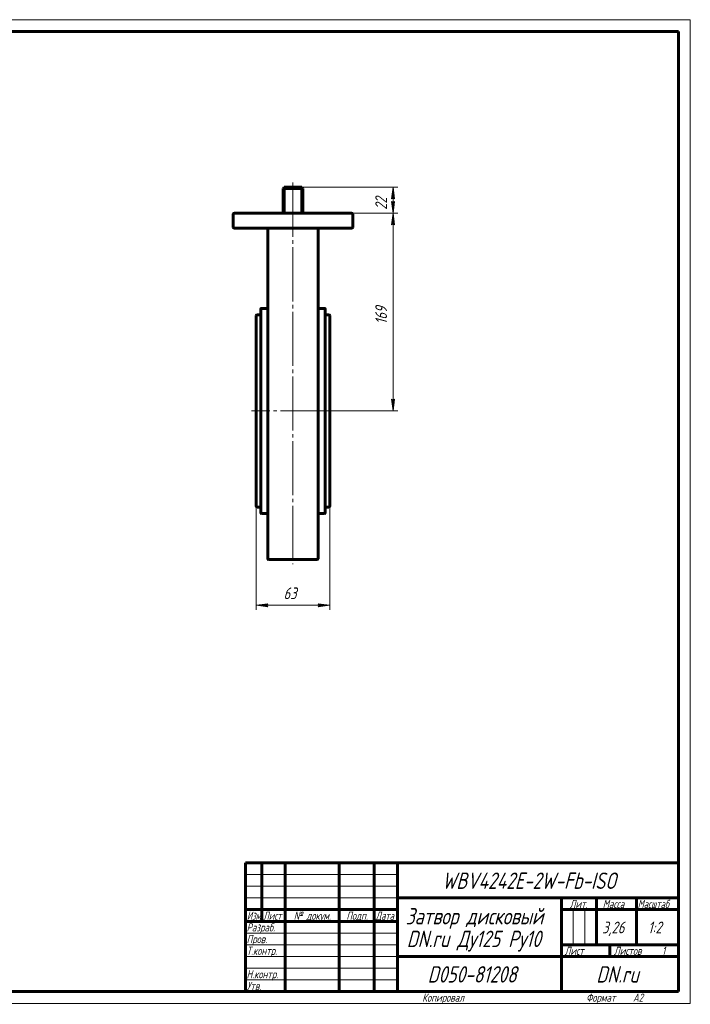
# Model space of a CAD drawing. Header units: millimetres. Extents: x 0 to 594, y 0 to 420.
# Tile 3 of 3: x 308 to 594, y 0 to 420. Entities that reach past the tile are written whole.
import ezdxf

# ---------------------------------------------------------------- set-up
doc = ezdxf.new("R2010")
doc.units = ezdxf.units.MM
for name, pattern in [('K5LT_AXLED', [27.602137, 23.102137, -1.5, 1.5, -1.5]), ('K5LT_BASIC', [0]), ('K5LT_THIN', [0])]:
    doc.linetypes.add(name, pattern=pattern)
doc.layers.add('Системный слой', color=7, linetype='Continuous')
doc.layers.add('Системный слой (1)', color=251, linetype='Continuous', true_color=0x6c6c6c)
doc.styles.add('KDIMTEXTSTYLE', font='txt', dxfattribs={"width": 0.96, "oblique": 15, "height": 5})
doc.styles.add('KTEXTSTYLE', font='txt', dxfattribs={"width": 0.96, "height": 5})
doc.dimstyles.new('KDIMSTYLE (0.50)', dxfattribs={"dimtxt": 5, "dimasz": 1, "dimexe": 2, "dimexo": 0, "dimgap": 1, "dimtad": 1, "dimlfac": 2, "dimtxsty": 'KDIMTEXTSTYLE', "dimsah": 1, "dimcen": 0, "dimdle": 1, "dimadec": 0, "dimazin": 0, "dimtfac": 0.667, "dimtmove": 0, "dimatfit": 3, "dimfxl": 1, "dimtvp": 1, "dimtolj": 1, "dimtzin": 0, "dimarcsym": 0})

# ---------------------------------------------------------------- blocks, each defined once
blk = doc.blocks.new('U5')
at = {"layer": 'Системный слой (1)', "color": 143, "linetype": 'K5LT_BASIC', "lineweight": 60, "true_color": 0x33acca}
for p, q in [((440.07, 252.94), (440.07, 293.49)), ((440.07, 212.39), (440.07, 252.94))]:
    blk.add_line(p, q, dxfattribs=at)
blk = doc.blocks.new('U6')
at = {"layer": 'Системный слой (1)', "color": 143, "linetype": 'K5LT_BASIC', "lineweight": 60, "true_color": 0x33acca}
for p, q in [((438.07, 252.94), (438.07, 296.44)), ((438.07, 209.44), (438.07, 252.94))]:
    blk.add_line(p, q, dxfattribs=at)
blk = doc.blocks.new('U7')
at = {"layer": 'Системный слой (1)', "color": 143, "linetype": 'K5LT_BASIC', "lineweight": 60, "true_color": 0x33acca}
for p, q in [((409.07, 293.99), (410.57, 293.99)), ((438.07, 293.99), (439.57, 293.99))]:
    blk.add_line(p, q, dxfattribs=at)
blk = doc.blocks.new('U8')
at = {"layer": 'Системный слой (1)', "color": 143, "linetype": 'K5LT_BASIC', "lineweight": 60, "true_color": 0x33acca}
for p, q in [((409.07, 211.89), (410.57, 211.89)), ((438.07, 211.89), (439.57, 211.89))]:
    blk.add_line(p, q, dxfattribs=at)
blk = doc.blocks.new('D3')
blk.add_wipeout([(466.05, 338.86), (458.67, 338.86), (458.67, 346.7), (466.05, 346.7)]).dxf.layer = 'Системный слой (1)'
at = {"layer": 'Системный слой (1)'}
for points in [[(467.71, 343.44), (467.05, 348.44), (466.39, 343.44), (467.05, 343.94)], [(467.05, 337.44), (467.71, 342.44), (467.05, 341.94), (466.39, 342.44)]]:
    blk.add_hatch(color=7, dxfattribs=at).paths.add_polyline_path(points)
at = {"layer": 'Системный слой (1)', "color": 7, "linetype": 'K5LT_THIN', "lineweight": 18, "true_color": 0xffffff}
for p, q in [((428.07, 348.44), (469.05, 348.44)), ((466.39, 343.44), (467.05, 348.44)), ((467.05, 348.44), (467.71, 343.44)), ((467.05, 337.44), (467.05, 348.44)), ((467.05, 343.94), (466.39, 343.44)), ((467.05, 337.44), (466.39, 342.44)), ((466.39, 342.44), (467.05, 341.94)), ((467.71, 343.44), (467.05, 343.94)), ((467.05, 341.94), (467.71, 342.44)), ((467.71, 342.44), (467.05, 337.44)), ((449.02, 337.44), (469.05, 337.44))]:
    blk.add_line(p, q, dxfattribs=at)
at = {"layer": 'Системный слой (1)', "color": 7, "insert": (459.46, 338.86), "char_height": 5, "attachment_point": 1, "rotation": 90, "style": 'KTEXTSTYLE'}
blk.add_mtext('\\fArial|b0|c204|p34;\\H5.0;\\W1.000;\\Q15;\\fGOST Type AU|b0|i0|c204|p34;\\Q15;\\W0.960;22', dxfattribs=at)
blk = doc.blocks.new('KDIMARROW_01')
at = {"layer": 'Системный слой'}
blk.add_hatch(color=0, dxfattribs=at).paths.add_polyline_path([(0, 0), (-5, 0.66), (-4.5, 0), (-5, -0.66)])
at = {"layer": 'Системный слой', "color": 0, "linetype": 'K5LT_THIN', "lineweight": 18}
for p, q in [((-4.5, 0), (-5, 0.66)), ((-5, 0.66), (0, 0)), ((0, 0), (-5, -0.66)), ((-5, -0.66), (-4.5, 0))]:
    blk.add_line(p, q, dxfattribs=at)
at = {"layer": 'Системный слой (1)', "color": 0, "linetype": 'K5LT_THIN', "lineweight": 18}
blk.add_line((197.48, 81.83), (196.98, 81.83), dxfattribs=at)
blk = doc.blocks.new('D4')
at = {"layer": 'Системный слой (1)'}
for points in [[(467.71, 332.44), (467.05, 337.44), (466.39, 332.44), (467.05, 332.94)], [(467.05, 252.94), (467.71, 257.94), (467.05, 257.44), (466.39, 257.94)]]:
    blk.add_hatch(color=7, dxfattribs=at).paths.add_polyline_path(points)
at = {"layer": 'Системный слой (1)', "color": 7, "linetype": 'K5LT_THIN', "lineweight": 18, "true_color": 0xffffff}
for p, q in [((449.02, 337.44), (469.05, 337.44)), ((466.39, 332.44), (467.05, 337.44)), ((467.05, 337.44), (467.71, 332.44)), ((467.05, 332.94), (466.39, 332.44)), ((467.71, 332.44), (467.05, 332.94)), ((467.05, 252.94), (466.39, 257.94)), ((466.39, 257.94), (467.05, 257.44)), ((467.05, 257.44), (467.71, 257.94)), ((467.71, 257.94), (467.05, 252.94)), ((440.07, 252.94), (469.05, 252.94))]:
    blk.add_line(p, q, dxfattribs=at)
blk.add_wipeout([(466.05, 289.98), (458.67, 289.98), (458.67, 299.99), (466.05, 299.99)]).dxf.layer = 'Системный слой (1)'
blk.add_line((467.05, 337.44), (467.05, 252.94), dxfattribs=at)
at = {"layer": 'Системный слой (1)', "color": 7, "insert": (459.46, 289.98), "char_height": 5, "attachment_point": 1, "rotation": 90, "style": 'KTEXTSTYLE'}
blk.add_mtext('\\fArial|b0|c204|p34;\\H5.0;\\W1.000;\\Q15;\\fGOST Type AU|b0|i0|c204|p34;\\Q15;\\W0.960;169', dxfattribs=at)
blk = doc.blocks.new('D5')
at = {"layer": 'Системный слой (1)'}
for points in [[(413.07, 169.98), (413.57, 170.64), (408.57, 169.98), (413.57, 169.32)], [(435.07, 169.32), (440.07, 169.98), (435.07, 170.64), (435.57, 169.98)]]:
    blk.add_hatch(color=7, dxfattribs=at).paths.add_polyline_path(points)
at = {"layer": 'Системный слой (1)', "color": 7, "linetype": 'K5LT_THIN', "lineweight": 18, "true_color": 0xffffff}
for p, q in [((408.57, 212.39), (408.57, 167.98)), ((440.07, 212.39), (440.07, 167.98)), ((408.57, 169.98), (413.57, 170.64)), ((413.57, 169.32), (408.57, 169.98)), ((413.57, 170.64), (413.07, 169.98)), ((413.07, 169.98), (413.57, 169.32)), ((435.57, 169.98), (435.07, 170.64)), ((435.07, 170.64), (440.07, 169.98)), ((440.07, 169.98), (435.07, 169.32)), ((435.07, 169.32), (435.57, 169.98))]:
    blk.add_line(p, q, dxfattribs=at)
blk.add_wipeout([(420.3, 170.98), (420.3, 178.36), (428.01, 178.36), (428.01, 170.98)]).dxf.layer = 'Системный слой (1)'
blk.add_line((408.57, 169.98), (440.07, 169.98), dxfattribs=at)
at = {"layer": 'Системный слой (1)', "color": 7, "insert": (420.3, 177.57), "char_height": 5, "attachment_point": 1, "style": 'KTEXTSTYLE'}
blk.add_mtext('\\fArial|b0|c204|p34;\\H5.0;\\W1.000;\\Q15;\\fGOST Type AU|b0|i0|c204|p34;\\Q15;\\W0.960;63', dxfattribs=at)
blk = doc.blocks.new('U25')
at = {"color": 7, "linetype": 'K5LT_THIN', "lineweight": 18, "true_color": 0xffffff}
for p, q in [((0, 420), (594, 420)), ((594, 420), (594, 0)), ((404, 55), (469, 55)), ((404, 50), (469, 50)), ((404, 45), (469, 45)), ((543.96, 25), (543.96, 40)), ((548.98, 25), (548.98, 40)), ((404, 30), (469, 30)), ((404, 25), (469, 25)), ((404, 20), (469, 20)), ((404, 15), (469, 15)), ((404, 10), (469, 10)), ((594, 0), (0, 0))]:
    blk.add_line(p, q, dxfattribs=at)
at = {"color": 143, "linetype": 'K5LT_BASIC', "lineweight": 60, "true_color": 0x33acca}
for p, q in [((20, 415), (589, 415)), ((589, 415), (589, 5)), ((404, 60), (589, 60)), ((404, 5), (404, 60)), ((411, 35), (411, 60)), ((421, 5), (421, 60)), ((444, 5), (444, 60)), ((459, 5), (459, 60)), ((469, 5), (469, 60)), ((469, 45), (589, 45)), ((539, 5), (539, 45)), ((554, 25), (554, 45)), ((571, 25), (571, 45)), ((404, 40), (469, 40)), ((539, 40), (554, 40)), ((554, 40), (589, 40)), ((404, 35), (469, 35)), ((539, 25), (589, 25)), ((559.57, 20), (559.57, 25)), ((469, 20), (539, 20)), ((539, 20), (589, 20)), ((589, 5), (20, 5))]:
    blk.add_line(p, q, dxfattribs=at)
at = {"color": 7, "attachment_point": 1, "style": 'KTEXTSTYLE'}
for s, insert, char_height in [('\\fArial|b0|c204|p34;\\H5.0;\\W1.000;\\Q15;\\fGOST Type AU|b0|i0|c204|p34;\\Q15;\\W0.960;\\H7.00;WBV4242E-2W-Fb-ISO', (488, 55.86), 7), ('\\fArial|b0|c204|p34;\\H5.0;\\W1.000;\\Q15;\\fGOST Type AU|b0|i0|c204|p34;\\Q15;\\W0.960;\\H3.50;Лит.', (542.47, 44.18), 3.5), ('\\fArial|b0|c204|p34;\\H5.0;\\W1.000;\\Q15;\\fGOST Type AU|b0|i0|c204|p34;\\Q15;\\W0.960;\\H3.50;Масса', (556.58, 44.18), 3.5), ('\\fArial|b0|c204|p34;\\H5.0;\\W1.000;\\Q15;\\fGOST Type AU|b0|i0|c204|p34;\\Q15;\\W0.926;\\H3.50;Масштаб', (571.52, 44.18), 3.5), ('\\fArial|b0|c204|p34;\\H5.0;\\W1.000;\\Q15;\\fGOST Type AU|b0|i0|c204|p34;\\Q15;\\W0.786;\\H3.50;Изм.', (404.62, 39.18), 3.5), ('\\fArial|b0|c204|p34;\\H5.0;\\W1.000;\\Q15;\\fGOST Type AU|b0|i0|c204|p34;\\Q15;\\W0.800;\\H3.50;Лист', (411.61, 39.18), 3.5), ('\\fArial|b0|c204|p34;\\H5.0;\\W1.000;\\Q15;\\fGOST Type AU|b0|i0|c204|p34;\\Q15;\\W0.960;\\H3.50;№ докум.', (424.63, 39.18), 3.5), ('\\fArial|b0|c204|p34;\\H5.0;\\W1.000;\\Q15;\\fGOST Type AU|b0|i0|c204|p34;\\Q15;\\W0.960;\\H3.50;Подп.', (447.1, 39.18), 3.5), ('\\fArial|b0|c204|p34;\\H5.0;\\W1.000;\\Q15;\\fGOST Type AU|b0|i0|c204|p34;\\Q15;\\W0.800;\\H3.50;Дата', (459.61, 39.18), 3.5), ('\\fArial|b0|c204|p34;\\H5.0;\\W1.000;\\Q15;\\fGOST Type AU|b0|i0|c204|p34;\\Q15;\\W0.960;\\H7.00;Затвор дисковый', (472.44, 40.69), 7), ('\\fArial|b0|c204|p34;\\H5.0;\\W1.000;\\Q15;\\fGOST Type AU|b0|i0|c204|p34;\\Q15;\\W0.960;\\H3.50;Разраб.', (404.5, 34.18), 3.5), ('\\fArial|b0|c204|p34;\\H5.0;\\W1.000;\\Q15;\\fGOST Type AU|b0|i0|c204|p34;\\Q15;\\W0.960;3,26', (556.36, 34.9), 5), ('\\fArial|b0|c204|p34;\\H5.0;\\W1.000;\\Q15;\\fGOST Type AU|b0|i0|c204|p34;\\Q15;\\W0.960;{\\c16737820;1:2}', (575.92, 34.9), 5), ('\\fArial|b0|c204|p34;\\H5.0;\\W1.000;\\Q15;\\fGOST Type AU|b0|i0|c204|p34;\\Q15;\\W0.960;\\H7.00;DN.ru Ду125 Ру10', (472.91, 31.02), 7), ('\\fArial|b0|c204|p34;\\H5.0;\\W1.000;\\Q15;\\fGOST Type AU|b0|i0|c204|p34;\\Q15;\\W0.960;\\H3.50;Пров.', (404.5, 29.18), 3.5), ('\\fArial|b0|c204|p34;\\H5.0;\\W1.000;\\Q15;\\fGOST Type AU|b0|i0|c204|p34;\\Q15;\\W0.960;\\H3.50;Т.контр.', (404.5, 24.18), 3.5), ('\\fArial|b0|c204|p34;\\H5.0;\\W1.000;\\Q15;\\fGOST Type AU|b0|i0|c204|p34;\\Q15;\\W0.960;\\H3.50;Лист', (540.32, 24.18), 3.5), ('\\fArial|b0|c204|p34;\\H5.0;\\W1.000;\\Q15;\\fGOST Type AU|b0|i0|c204|p34;\\Q15;\\W0.960;\\H3.50;Листов', (561.36, 24.18), 3.5), ('\\fArial|b0|c204|p34;\\H5.0;\\W1.000;\\Q15;\\fGOST Type AU|b0|i0|c204|p34;\\Q15;\\W0.960;\\H3.50;1', (581.91, 24.18), 3.5), ('\\fArial|b0|c204|p34;\\H5.0;\\W1.000;\\Q15;\\fGOST Type AU|b0|i0|c204|p34;\\Q15;\\W0.960;\\H3.50;Н.контр.', (404.5, 14.18), 3.5), ('\\fArial|b0|c204|p34;\\H5.0;\\W1.000;\\Q15;\\fGOST Type AU|b0|i0|c204|p34;\\Q15;\\W0.960;\\H7.00;D050-81208', (481.8, 15.86), 7), ('\\fArial|b0|c204|p34;\\H5.0;\\W1.000;\\Q15;\\fGOST Type AU|b0|i0|c204|p34;\\Q15;\\W0.960;\\H7.00;DN.ru', (553.84, 15.86), 7), ('\\fArial|b0|c204|p34;\\H5.0;\\W1.000;\\Q15;\\fGOST Type AU|b0|i0|c204|p34;\\Q15;\\W0.960;\\H3.50;Утв.', (404.5, 9.18), 3.5), ('\\fArial|b0|c204|p34;\\H5.0;\\W1.000;\\Q15;\\fGOST Type AU|b0|i0|c204|p34;\\Q15;\\W0.960;\\H3.50;Копировал', (479.5, 4.18), 3.5), ('\\fArial|b0|c204|p34;\\H5.0;\\W1.000;\\Q15;\\fGOST Type AU|b0|i0|c204|p34;\\Q15;\\W0.960;\\H3.50;Формат', (549.5, 4.18), 3.5), ('\\fArial|b0|c204|p34;\\H5.0;\\W1.000;\\Q15;\\fGOST Type AU|b0|i0|c204|p34;\\Q15;\\W0.960;\\H3.50;A2', (569.5, 4.18), 3.5)]:
    blk.add_mtext(s, dxfattribs=dict(at, insert=insert, char_height=char_height))

msp = doc.modelspace()

# ---------------------------------------------------------------- linework, layer by layer
at = {"layer": 'Системный слой (1)', "color": 30, "linetype": 'K5LT_AXLED', "lineweight": 18, "true_color": 0xff8000}
for p, q in [((424.3166, 350.4444), (424.3166, 187.5694)), ((442.0666, 252.9444), (406.5666, 252.9444))]:
    msp.add_line(p, q, dxfattribs=at)
at = {"layer": 'Системный слой (1)', "color": 143, "linetype": 'K5LT_BASIC', "lineweight": 60, "true_color": 0x33acca}
for p, q in [((420.0666, 347.9444), (420.5666, 348.4444)), ((420.5666, 347.9444), (420.0666, 347.9444)), ((420.0666, 337.4444), (420.0666, 347.9444)), ((420.5666, 347.9444), (420.5666, 348.4444)), ((420.5666, 348.4444), (428.0666, 348.4444)), ((420.5666, 347.9444), (428.0666, 347.9444)), ((420.5666, 337.4444), (420.5666, 347.9444)), ((428.0666, 348.4444), (428.5666, 347.9444)), ((428.0666, 347.9444), (428.0666, 348.4444)), ((428.0666, 337.4444), (428.0666, 347.9444)), ((428.0666, 347.9444), (428.5666, 347.9444)), ((428.5666, 337.4444), (428.5666, 347.9444)), ((398.8166, 336.9444), (398.8166, 331.4444)), ((399.6115, 337.4444), (399.3166, 337.4444)), ((449.0217, 337.4444), (399.6115, 337.4444)), ((449.3166, 337.4444), (449.0217, 337.4444)), ((449.8166, 331.4444), (449.8166, 336.9444)), ((399.3166, 330.9444), (399.6115, 330.9444)), ((399.6115, 330.9444), (449.0217, 330.9444)), ((413.5666, 330.9444), (413.5666, 300.1547)), ((435.0666, 316.0694), (435.0666, 330.9444)), ((435.0666, 300.1547), (435.0666, 330.9444)), ((449.0217, 330.9444), (449.3166, 330.9444)), ((413.5666, 300.1547), (413.5666, 299.6008)), ((413.5666, 299.6008), (413.5666, 189.8194)), ((435.0666, 299.6008), (435.0666, 300.1547)), ((435.0666, 189.8194), (435.0666, 299.6008)), ((410.5666, 296.4444), (410.5666, 209.4444)), ((413.5666, 296.6944), (410.8166, 296.6944)), ((437.8166, 296.6944), (435.0666, 296.6944)), ((408.5666, 293.4944), (408.5666, 212.3944)), ((408.5666, 260.4406), (408.5666, 291.0444)), ((440.0666, 291.0444), (440.0666, 260.2795)), ((413.5666, 209.1944), (410.8166, 209.1944)), ((437.8166, 209.1944), (435.0666, 209.1944)), ((413.8166, 189.5694), (434.8166, 189.5694))]:
    msp.add_line(p, q, dxfattribs=at)
for centre, radius, start, end in [((399.3166, 336.9444), 0.5, 90, 180), ((449.3166, 336.9444), 0.5, 0, 90), ((399.3166, 331.4444), 0.5, 180, 270), ((449.3166, 331.4444), 0.5, 270, 0), ((410.8166, 296.4444), 0.25, 90, 180), ((437.8166, 296.4444), 0.25, 0, 90), ((409.0666, 293.4944), 0.5, 90, 180), ((439.5666, 293.4944), 0.5, 0, 90), ((409.0666, 212.3944), 0.5, 180, 270), ((439.5666, 212.3944), 0.5, 270, 0), ((410.8166, 209.4444), 0.25, 180, 270), ((437.8166, 209.4444), 0.25, 270, 0), ((413.8166, 189.8194), 0.25, 180, 270), ((434.8166, 189.8194), 0.25, 270, 0)]:
    msp.add_arc(centre, radius, start, end, dxfattribs=at)

# ---------------------------------------------------------------- block references
at = {"layer": 'Системный слой (1)'}
for name in ['U6', 'U7', 'U5', 'U8']:
    msp.add_blockref(name, (0, 0), dxfattribs=at)

# ---------------------------------------------------------------- next in the draw order: dimensions: what is measured, and where the dimension line sits
at = {"layer": 'Системный слой (1)', "color": 7}
dim = msp.add_linear_dim(base=(467.0502, 337.4444), p1=(428.0666, 348.4444), p2=(449.0217, 337.4444), angle=90, dimstyle='KDIMSTYLE (0.50)', override={"dimexo": 0, "dimpost": '\\fGOST Type AU|b0|c204|p34;\\H5.0;\\W0.960;\\Q15;<>', "dimblk1": 'KDIMARROW_01', "dimblk2": 'KDIMARROW_01', "dimse1": 0, "dimse2": 0, "dimclrt": 7, "dimtol": 1, "dimtp": 0, "dimtm": 0, "dimtdec": 5, "dimtolj": 1}, dxfattribs=at)
dim.commit()
dim.dimension.update_dxf_attribs({"geometry": 'D3', "text_midpoint": (467.0502, 342.9444), "dimtype": 160})
dim = msp.add_linear_dim(base=(408.5666, 169.9824), p1=(440.0666, 212.3944), p2=(408.5666, 212.3944), dimstyle='KDIMSTYLE (0.50)', override={"dimexo": 0, "dimpost": '\\fGOST Type AU|b0|c204|p34;\\H5.0;\\W0.960;\\Q15;<>', "dimblk1": 'KDIMARROW_01', "dimblk2": 'KDIMARROW_01', "dimse1": 0, "dimse2": 0, "dimclrt": 7, "dimtol": 1, "dimtp": 0, "dimtm": 0, "dimtdec": 5, "dimtolj": 1}, dxfattribs=at)
dim.commit()
dim.dimension.update_dxf_attribs({"geometry": 'D5', "text_midpoint": (424.3166, 169.9824), "dimtype": 160})

# ---------------------------------------------------------------- next in the draw order: dimensions: what is measured, and where the dimension line sits
dim = msp.add_linear_dim(base=(467.0502, 337.4444), p1=(440.0666, 252.9444), p2=(449.0217, 337.4444), angle=90, dimstyle='KDIMSTYLE (0.50)', override={"dimexo": 0, "dimpost": '\\fGOST Type AU|b0|c204|p34;\\H5.0;\\W0.960;\\Q15;<>', "dimblk1": 'KDIMARROW_01', "dimblk2": 'KDIMARROW_01', "dimse1": 0, "dimse2": 0, "dimclrt": 7, "dimtol": 1, "dimtp": 0, "dimtm": 0, "dimtdec": 5, "dimtolj": 1}, dxfattribs=at)
dim.commit()
dim.dimension.update_dxf_attribs({"geometry": 'D4', "text_midpoint": (467.0502, 295.1944), "dimtype": 160})

# ---------------------------------------------------------------- next in the draw order: block references
msp.add_blockref('U25', (0, 0))

doc.saveas('drawing.dxf')
